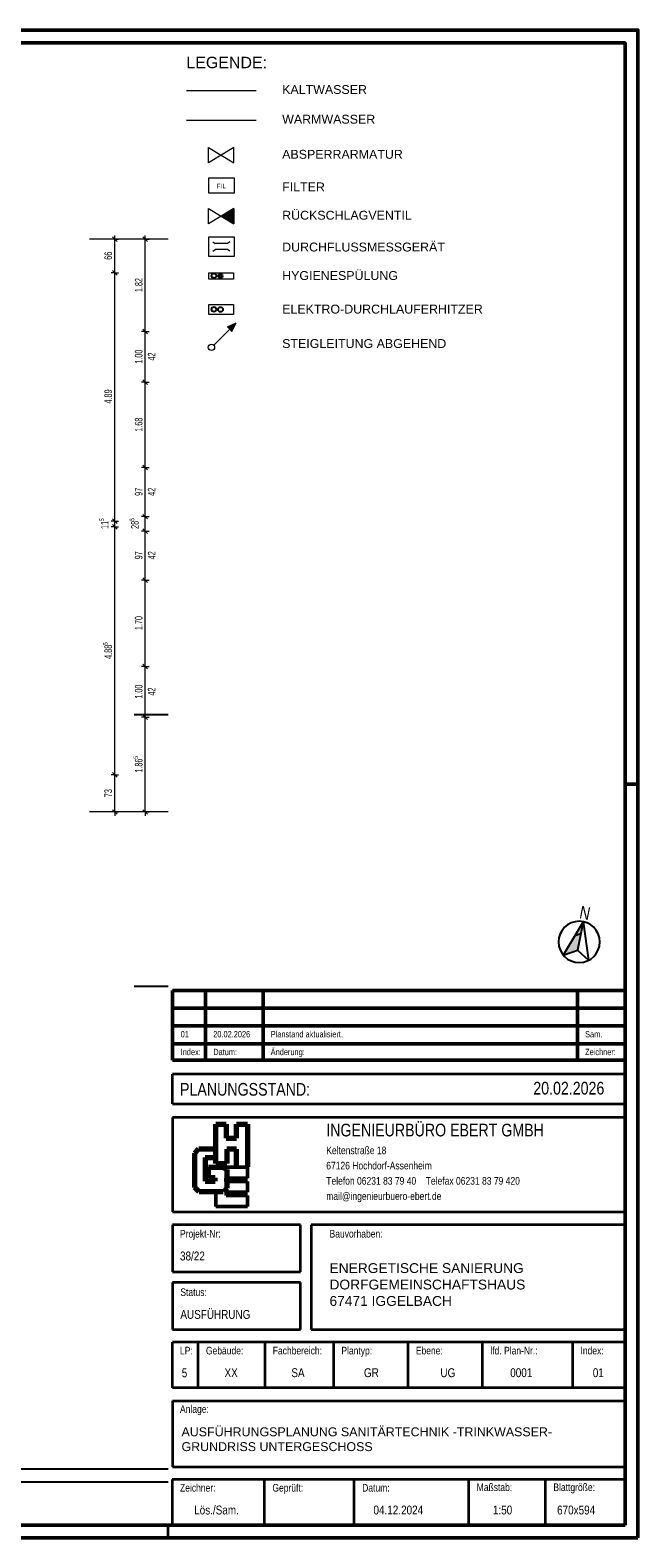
# Model space of a CAD drawing. Extents: x 69 to 739, y -141 to 453.
# Tile 48 of 48: x 499 to 739, y -141 to 453. Entities that reach past the tile are written whole.
import ezdxf
from ezdxf.lldxf.tags import DXFTag

# ---------------------------------------------------------------- set-up
doc = ezdxf.new("R2010")
doc.units = 0
doc.layers.get('0').update_dxf_attribs({"lineweight": 5})
for name, color, linetype, lineweight, true_color in [('400_Layout_Legende', 250, 'Continuous', 25, 0x333333), ('412_Kaltwasser', 7, 'Continuous', 25, 0x005e00), ('Rahmen', 7, 'Continuous', 35, 0x009900), ('S_Schmutzwasser', 7, 'Continuous', 35, 0x808040), ('X_Schraffur', 7, 'Continuous', 18, 0xc0c0c0)]:
    doc.layers.add(name, color=color, linetype=linetype, lineweight=lineweight, true_color=true_color)
for name, color, linetype, lineweight in [('5_UG-TEXT-MASS', 7, 'Continuous', 25), ('L_Index', 7, 'Continuous', 50), ('Legende', 7, 'Continuous', 18), ('Nordpfeil', 7, 'Continuous', 25), ('PLAN_5-101A Grundriss UG', 7, 'Continuous', 25), ('Plankopf', 7, 'Continuous', 35), ('Plannummer', 7, 'Continuous', 35)]:
    doc.layers.add(name, color=color, linetype=linetype, lineweight=lineweight)
doc.styles.add('Arial', font='arial.ttf')
doc.styles.get("Standard").update_dxf_attribs({"font": 'arial.ttf'})
tags = doc.linetypes.add('fein_strichliert', pattern=[4, 1, -2, 1]).pattern_tags.tags
tags[8:9] = [DXFTag(74, 4), DXFTag(75, 0), DXFTag(340, '0'), DXFTag(46, 0.0), DXFTag(50, 0.0), DXFTag(44, 0.0), DXFTag(45, 0.0)]
tags[6:7] = [DXFTag(74, 4), DXFTag(75, 0), DXFTag(340, '0'), DXFTag(46, 0.0), DXFTag(50, 0.0), DXFTag(44, 0.0), DXFTag(45, 0.0)]
tags[4:5] = [DXFTag(74, 4), DXFTag(75, 0), DXFTag(340, '0'), DXFTag(46, 0.0), DXFTag(50, 0.0), DXFTag(44, 0.0), DXFTag(45, 0.0)]
tags = doc.linetypes.add('STRICHPUNKT2_S5', pattern=[0.01, 0.008, -0.001, 0, -0.001]).pattern_tags.tags
tags[10:11] = [DXFTag(74, 4), DXFTag(75, 0), DXFTag(340, '0'), DXFTag(46, 1.0), DXFTag(50, 0.0), DXFTag(44, 0.0), DXFTag(45, 0.0)]
tags[8:9] = [DXFTag(74, 4), DXFTag(75, 0), DXFTag(340, '0'), DXFTag(46, 1.0), DXFTag(50, 0.0), DXFTag(44, 0.0), DXFTag(45, 0.0)]
tags[6:7] = [DXFTag(74, 4), DXFTag(75, 0), DXFTag(340, '0'), DXFTag(46, 1.0), DXFTag(50, 0.0), DXFTag(44, 0.0), DXFTag(45, 0.0)]
tags[4:5] = [DXFTag(74, 4), DXFTag(75, 0), DXFTag(340, '0'), DXFTag(46, 1.0), DXFTag(50, 0.0), DXFTag(44, 0.0), DXFTag(45, 0.0)]

# ---------------------------------------------------------------- blocks, each defined once
blk = doc.blocks.new('Absperrarmatur Durchgang-A06HSZP9NL', base_point=(569.75, 377))
at = {"color": 0, "lineweight": -2}
for p, q in [((569.75, 383), (579.75, 377)), ((579.75, 383), (569.75, 377)), ((569.75, 377), (569.75, 383)), ((579.75, 377), (579.75, 383))]:
    blk.add_line(p, q, dxfattribs=at)
blk = doc.blocks.new('Absperrarmatur Durchgang-A06HSZPBNL', base_point=(569.75, 401.01))
at = {"color": 0, "lineweight": -2}
for p, q in [((569.75, 407.01), (579.75, 401.01)), ((579.75, 407.01), (569.75, 401.01)), ((569.75, 401.01), (569.75, 407.01)), ((579.75, 401.01), (579.75, 407.01))]:
    blk.add_line(p, q, dxfattribs=at)
blk = doc.blocks.new('Schraffur-A06HSZPDNL', base_point=(574.75, 377))
at = {"color": 0, "linetype": 'ByBlock', "lineweight": -2, "ltscale": 0.18}
blk.add_solid([(579.75, 377), (574.75, 380), (579.75, 383)], dxfattribs=at)
blk = doc.blocks.new('Schraffur-A06HSZPFNL', base_point=(577.19, 334.58))
at = {"color": 0, "linetype": 'ByBlock', "lineweight": -2, "ltscale": 0.18}
blk.add_solid([(580.59, 337.98), (579, 334.58), (577.19, 336.39)], dxfattribs=at)
blk = doc.blocks.new('Schraffur-A06HSZPHNL', base_point=(709.52, 88.87))
at = {"color": 0, "linetype": 'ByBlock', "lineweight": -2, "ltscale": 0.25}
blk.add_solid([(715.11, 90.73), (709.52, 88.87), (717.42, 102.01)], dxfattribs=at)
blk = doc.blocks.new('Referenz-A06HSZPONL', base_point=(0, -118.62))
at = {"layer": '5_UG-TEXT-MASS', "color": 0, "lineweight": 13}
for p, q in [((553.9, 370.88), (522.84, 370.88)), ((532.84, 370.88), (531.34, 370.88)), ((533.74, 369.98), (531.94, 371.78)), ((532.84, 370.88), (532.84, 372.38)), ((532.84, 370.88), (534.34, 370.88)), ((532.84, 357.68), (532.84, 370.88)), ((544.84, 370.88), (543.34, 370.88)), ((545.74, 369.98), (543.94, 371.78)), ((544.84, 370.88), (544.84, 372.38)), ((544.84, 370.88), (546.34, 370.88)), ((544.84, 334.53), (544.84, 370.88)), ((532.84, 357.68), (531.34, 357.68)), ((533.74, 356.78), (531.94, 358.58)), ((532.84, 357.68), (534.34, 357.68)), ((532.84, 259.85), (532.84, 357.68)), ((544.84, 334.53), (543.34, 334.53)), ((545.74, 333.63), (543.94, 335.43)), ((544.84, 334.53), (546.34, 334.53)), ((544.84, 314.54), (544.84, 334.53)), ((545.74, 313.64), (543.94, 315.44)), ((544.84, 314.54), (543.34, 314.54)), ((544.84, 314.54), (546.34, 314.54)), ((544.84, 280.94), (544.84, 314.54)), ((544.84, 280.94), (543.34, 280.94)), ((545.74, 280.04), (543.94, 281.84)), ((544.84, 280.94), (546.34, 280.94)), ((544.84, 261.59), (544.84, 280.94)), ((544.84, 261.59), (543.34, 261.59)), ((545.74, 260.69), (543.94, 262.49)), ((544.84, 261.59), (546.34, 261.59)), ((544.84, 255.91), (544.84, 261.59)), ((532.84, 259.85), (531.34, 259.85)), ((532.84, 257.55), (531.34, 257.55)), ((533.74, 258.95), (531.94, 260.75)), ((533.74, 256.65), (531.94, 258.45)), ((532.84, 259.85), (534.34, 259.85)), ((532.84, 257.55), (532.84, 259.85)), ((532.84, 257.55), (534.34, 257.55)), ((532.84, 159.84), (532.84, 257.55)), ((544.84, 255.91), (543.34, 255.91)), ((545.74, 255.01), (543.94, 256.81)), ((544.84, 255.91), (546.34, 255.91)), ((544.84, 236.55), (544.84, 255.91)), ((544.84, 236.55), (543.34, 236.55)), ((545.74, 235.65), (543.94, 237.45)), ((544.84, 236.55), (546.34, 236.55)), ((544.84, 202.56), (544.84, 236.55)), ((544.84, 202.56), (543.34, 202.56)), ((545.74, 201.66), (543.94, 203.46)), ((544.84, 202.56), (546.34, 202.56)), ((544.84, 188.86), (544.84, 202.56)), ((544.84, 182.56), (544.84, 188.86)), ((544.84, 182.56), (543.34, 182.56)), ((545.74, 181.66), (543.94, 183.46)), ((544.84, 182.56), (546.34, 182.56)), ((544.84, 179.31), (544.84, 182.56)), ((544.84, 174.81), (544.84, 179.31)), ((544.84, 165.19), (544.84, 174.81)), ((533.74, 158.94), (531.94, 160.74)), ((544.84, 156.22), (544.84, 165.19)), ((532.84, 159.84), (531.34, 159.84)), ((532.84, 159.84), (534.34, 159.84)), ((532.84, 146.76), (532.84, 159.84)), ((544.84, 145.24), (544.84, 156.22)), ((553.9, 145.24), (522.84, 145.24)), ((532.84, 145.24), (531.34, 145.24)), ((533.74, 144.34), (531.94, 146.14)), ((532.84, 145.24), (532.84, 146.76)), ((532.84, 145.24), (534.34, 145.24)), ((532.84, 145.24), (532.84, 143.74)), ((544.84, 145.24), (543.34, 145.24)), ((545.74, 144.34), (543.94, 146.14)), ((544.84, 145.24), (546.34, 145.24)), ((544.84, 145.24), (544.84, 143.74))]:
    blk.add_line(p, q, dxfattribs=at)
at = {"layer": '5_UG-TEXT-MASS', "color": 0, "linetype": 'STRICHPUNKT2_S5', "lineweight": -2, "ltscale": 0.25}
for p, q in [((553.9, 183.44), (540.5, 183.44)), ((553.9, 76.42), (540.42, 76.42))]:
    blk.add_line(p, q, dxfattribs=at)
at = {"layer": 'PLAN_5-101A Grundriss UG', "color": 0, "lineweight": -2}
for p, q in [((88.9, -113.62), (553.9, -113.62)), ((88.9, -118.62), (553.9, -118.62))]:
    blk.add_line(p, q, dxfattribs=at)
at = {"layer": '5_UG-TEXT-MASS', "color": 0, "lineweight": -2, "attachment_point": 1, "rotation": 90}
for s, insert, char_height in [('{\\W0.66;\\fArial;66}', (528.74, 362.79), 3), ('{\\W0.65;\\fArial;1.82}', (540.74, 350.06), 3), ('{\\W0.65;\\fArial;1.00}', (540.74, 321.88), 3), ('{\\W0.66;\\fArial;42}', (545.85, 323.05), 3), ('{\\W0.66;\\fArial;4.89}', (528.74, 306.11), 3), ('{\\W0.65;\\fArial;1.68}', (540.74, 295.08), 3), ('{\\W0.66;\\fArial;97}', (540.74, 269.77), 3), ('{\\W0.66;\\fArial;42}', (545.85, 269.78), 3), ('{\\W0.65;\\fArial;5}', (526.76, 259.82), 1.8), ('{\\W0.6;\\fArial;11}', (527.34, 256.72), 3), ('{\\W0.65;\\fArial;5}', (538.71, 259.87), 1.8), ('{\\W0.66;\\fArial;28}', (539.24, 256.76), 3), ('{\\W0.66;\\fArial;97}', (540.74, 244.74), 3), ('{\\W0.66;\\fArial;42}', (545.85, 244.75), 3), ('{\\W0.65;\\fArial;1.70}', (540.74, 216.9), 3), ('{\\W0.65;\\fArial;5}', (528.21, 210.98), 1.8), ('{\\W0.66;\\fArial;4.88}', (528.74, 205.54), 3), ('{\\W0.65;\\fArial;1.00}', (540.74, 189.91), 3), ('{\\W0.66;\\fArial;42}', (545.85, 191.08), 3), ('{\\W0.65;\\fArial;5}', (540.21, 166.19), 1.8), ('{\\W0.65;\\fArial;1.86}', (540.74, 160.75), 3), ('{\\W0.66;\\fArial;73}', (528.74, 151.05), 3)]:
    blk.add_mtext(s, dxfattribs=dict(at, insert=insert, char_height=char_height))

msp = doc.modelspace()

# ---------------------------------------------------------------- linework, layer by layer
at = {"layer": '400_Layout_Legende', "color": 1, "ltscale": 0.25, "true_color": 0xff0000}
msp.add_circle((571.89, 343.26), 0.94, dxfattribs=at)
at = {"layer": '400_Layout_Legende', "color": 98, "ltscale": 0.25, "true_color": 0x005e00}
msp.add_circle((574.48, 343.2), 0.94, dxfattribs=at)
at = {"layer": '412_Kaltwasser', "ltscale": 0.25}
msp.add_circle((571.89, 356.49), 0.94, dxfattribs=at)
at = {"layer": 'L_Index', "linetype": 'Continuous', "lineweight": 50, "ltscale": 0.025}
for p, q in [((555.52, 74.93), (555.52, 47.43)), ((733.88, 74.93), (555.52, 74.93)), ((568.62, 74.93), (568.62, 47.43)), ((591.26, 74.93), (591.26, 47.43)), ((715.11, 74.93), (715.11, 47.43)), ((733.88, 67.93), (555.52, 67.93)), ((733.88, 60.93), (555.52, 60.93)), ((733.88, 53.93), (555.52, 53.93)), ((733.88, 47.43), (555.52, 47.43))]:
    msp.add_line(p, q, dxfattribs=at)
at = {"layer": 'Legende', "color": 98, "ltscale": 0.9, "true_color": 0x005e00}
for p, q in [((561.02, 429.53), (588.47, 429.53)), ((569.83, 389.08), (569.83, 395.08)), ((569.83, 395.08), (579.83, 395.08)), ((579.83, 395.08), (579.83, 389.08)), ((579.83, 389.08), (569.83, 389.08)), ((579.75, 383), (579.75, 377)), ((569.83, 371.89), (579.83, 371.89)), ((569.83, 364.08), (569.83, 371.89)), ((571.49, 369.83), (572.44, 369.15)), ((577.22, 369.15), (572.44, 369.15)), ((578.17, 369.83), (577.22, 369.15)), ((579.83, 371.89), (579.83, 364.08)), ((579.83, 364.08), (569.83, 364.08)), ((571.49, 366.13), (572.44, 366.82)), ((577.22, 366.82), (572.44, 366.82)), ((578.17, 366.13), (577.22, 366.82))]:
    msp.add_line(p, q, dxfattribs=at)
at = {"layer": 'Legende', "color": 1, "linetype": 'fein_strichliert', "ltscale": 0.36, "true_color": 0xff0000}
msp.add_line((561.02, 417.84), (588.47, 417.84), dxfattribs=at)
at = {"layer": 'Legende', "ltscale": 0.9}
for p, q in [((569.94, 355.16), (569.94, 357.7)), ((569.94, 357.7), (579.54, 357.7)), ((579.54, 357.7), (579.54, 355.16)), ((579.54, 355.16), (569.94, 355.16)), ((569.94, 341.29), (569.94, 345.13)), ((569.94, 345.13), (579.54, 345.13)), ((579.54, 345.13), (579.54, 341.29)), ((579.54, 341.29), (569.94, 341.29)), ((571.8, 329.18), (579.03, 336.41)), ((577.19, 336.39), (580.59, 337.98)), ((578.1, 335.49), (577.19, 336.39)), ((578.1, 335.49), (579, 334.58)), ((579, 334.58), (580.59, 337.98))]:
    msp.add_line(p, q, dxfattribs=at)
at = {"layer": 'Legende', "ltscale": 0.18}
msp.add_circle((570.92, 328.3), 1.25, dxfattribs=at)
at = {"layer": 'Nordpfeil', "ltscale": 0.25}
for p, q in [((717.42, 102.01), (709.52, 88.87)), ((717.42, 102.01), (715.11, 90.73)), ((717.42, 102.01), (719.52, 86.82)), ((714.13, 96.55), (716.47, 97.37)), ((709.52, 88.87), (715.1, 90.73)), ((715.1, 90.73), (719.52, 86.82))]:
    msp.add_line(p, q, dxfattribs=at)
at = {"layer": 'Nordpfeil', "color": 7, "ltscale": 0.25, "extrusion": (0, 0, -1)}
msp.add_circle((-715.79, 94.05, -42.75), 8.13, dxfattribs=at)
at = {"layer": 'Plankopf', "color": 7, "linetype": 'Continuous', "lineweight": 35, "ltscale": 0.35}
for p, q in [((555.52, 30.3), (555.52, 41.97)), ((733.9, 41.97), (555.52, 41.97)), ((555.52, 30.3), (733.9, 30.3)), ((733.9, 24.84), (555.52, 24.84)), ((555.52, 24.84), (555.52, -12.28)), ((555.52, -12.28), (733.9, -12.28)), ((606.04, -17.44), (555.52, -17.44)), ((555.52, -17.44), (555.52, -36)), ((606.04, -36), (606.04, -17.44)), ((733.9, -17.44), (610.17, -17.44)), ((610.17, -17.44), (610.17, -58.68)), ((555.52, -36), (606.04, -36)), ((606.04, -40.12), (555.52, -40.12)), ((555.52, -40.12), (555.52, -58.68)), ((606.04, -58.68), (606.04, -40.12)), ((555.52, -58.68), (606.04, -58.68)), ((610.17, -58.68), (733.9, -58.68)), ((555.52, -112.73), (733.9, -112.73))]:
    msp.add_line(p, q, dxfattribs=at)
at = {"layer": 'Plankopf', "color": 173, "linetype": 'Continuous', "lineweight": 70, "ltscale": 0.7, "true_color": 0x4e4eec}
for p, q in [((572.59, 6.78), (572.59, 22.23)), ((572.59, 22.23), (576.68, 22.23)), ((576.68, 22.23), (576.68, 16.66)), ((580.78, 16.66), (580.78, 22.23)), ((580.78, 22.23), (585.07, 22.23)), ((585.07, 22.23), (585.07, 5.37)), ((576.68, 16.66), (580.78, 16.66)), ((576.93, 12.36), (576.93, 6.78)), ((580.78, 12.36), (576.93, 12.36)), ((580.78, 5.37), (580.78, 12.36)), ((572.59, 6.78), (576.93, 6.78))]:
    msp.add_line(p, q, dxfattribs=at)
at = {"layer": 'Plankopf', "color": 13, "linetype": 'Continuous', "lineweight": 70, "ltscale": 0.7, "true_color": 0xec4e4e}
for p, q in [((564.31, 10.77), (565.99, 12.46)), ((565.99, 12.46), (572.59, 12.46)), ((564.31, -2.74), (564.31, 10.77)), ((568.5, 9.05), (568.5, -0.18)), ((568.5, 9.05), (572.59, 9.05)), ((569.73, 5.34), (575.25, 5.34)), ((569.73, 1.05), (569.73, 5.34)), ((572.39, 1.05), (569.73, 1.05)), ((572.39, -0.18), (572.39, 1.05)), ((575.25, 5.34), (577.01, 4.33)), ((577.01, 4.33), (577.01, -3.04)), ((577.01, -0.32), (577.01, 0.99)), ((566.05, -4.48), (564.31, -2.74)), ((575.58, -4.48), (566.05, -4.48)), ((568.5, -0.18), (572.39, -0.18)), ((577.01, -3.04), (575.62, -4.43))]:
    msp.add_line(p, q, dxfattribs=at)
at = {"layer": 'Plankopf', "color": 40, "linetype": 'Continuous', "lineweight": 50, "ltscale": 0.5, "true_color": 0xffd600}
for p, q in [((585.07, 5.35), (575.29, 5.35)), ((577.03, 0.99), (585.07, 0.99)), ((585.07, 0.99), (585.07, 5.35)), ((572.59, -10.21), (572.59, -4.5)), ((576.68, -4.62), (585.07, -4.62)), ((576.68, -5.93), (576.68, -4.62)), ((585.07, -5.93), (576.68, -5.93)), ((585.07, -0.32), (577.03, -0.32)), ((585.07, -0.32), (585.07, -4.62)), ((585.07, -10.23), (585.07, -5.93)), ((572.59, -10.21), (585.07, -10.21))]:
    msp.add_line(p, q, dxfattribs=at)
at = {"layer": 'Plankopf', "color": 7, "linetype": 'Continuous', "lineweight": 35, "ltscale": 0.0455}
for p, q in [((555.52, -81.7), (555.52, -63.69)), ((734.02, -63.69), (555.52, -63.69)), ((565.72, -81.7), (565.72, -63.69)), ((592.06, -81.7), (592.06, -63.69)), ((619.09, -81.7), (619.09, -63.69)), ((648.42, -81.7), (648.42, -63.69)), ((677.76, -81.7), (677.76, -63.69)), ((713.29, -81.7), (713.29, -63.69))]:
    msp.add_line(p, q, dxfattribs=at)
at = {"layer": 'Plankopf', "linetype": 'Continuous', "lineweight": 35, "ltscale": 0.035}
for p, q in [((734.02, -81.7), (555.52, -81.7)), ((733.9, -117.73), (555.4, -117.73))]:
    msp.add_line(p, q, dxfattribs=at)
at = {"layer": 'Plankopf', "linetype": 'Continuous', "lineweight": 35, "ltscale": 3.5}
for p, q in [((555.52, -86.71), (555.52, -112.73)), ((555.52, -86.71), (733.41, -86.71)), ((555.4, -117.73), (555.4, -135.75)), ((591.79, -135.75), (591.79, -117.73)), ((627.18, -135.75), (627.18, -117.73)), ((672.29, -135.75), (672.29, -117.73)), ((702.48, -135.75), (702.48, -117.73))]:
    msp.add_line(p, q, dxfattribs=at)
at = {"layer": 'Plankopf', "linetype": 'Continuous', "lineweight": 25, "ltscale": 0.025}
msp.add_line((733.9, -135.75), (555.4, -135.75), dxfattribs=at)
at = {"layer": 'Rahmen', "lineweight": 50, "ltscale": 0.5}
msp.add_line((738.9, 156.25), (733.9, 156.25), dxfattribs=at)
at = {"layer": 'Rahmen', "ltscale": 0.35}
msp.add_line((553.9, -140.75), (553.9, -135.75), dxfattribs=at)
at = {"layer": 'Rahmen', "lineweight": 50, "ltscale": 0.5}
for points in [[(738.9, -140.75), (738.9, 453.25), (68.9, 453.25), (68.9, -140.75), (388.9, -140.75), (638.9, -140.75), (738.9, -140.75)], [(733.9, -135.75), (733.9, 448.25), (88.9, 448.25), (88.9, -135.75), (383.9, -135.75), (633.9, -135.75), (733.9, -135.75)]]:
    msp.add_lwpolyline(points, close=True, dxfattribs=at)
at = {"layer": 'S_Schmutzwasser', "color": 54, "ltscale": 0.35, "true_color": 0xb2b200}
msp.add_circle((574.48, 356.42), 0.7, dxfattribs=at)

# ---------------------------------------------------------------- block references
at = {"color": 251, "lineweight": 25, "ltscale": 0.25, "true_color": 0x585858}
msp.add_blockref('Referenz-A06HSZPONL', (0, -118.62), dxfattribs=at)
at = {"layer": 'Legende', "color": 98, "ltscale": 0.18, "true_color": 0x005e00}
for name, p in [('Absperrarmatur Durchgang-A06HSZPBNL', (569.75, 401.01)), ('Absperrarmatur Durchgang-A06HSZP9NL', (569.75, 377))]:
    msp.add_blockref(name, p, dxfattribs=at)
at = {"layer": 'Legende', "ltscale": 0.18}
msp.add_blockref('Schraffur-A06HSZPFNL', (577.19, 334.58), dxfattribs=at)
at = {"layer": 'Nordpfeil', "ltscale": 0.25}
msp.add_blockref('Schraffur-A06HSZPHNL', (709.52, 88.87), dxfattribs=at)
at = {"layer": 'X_Schraffur', "color": 98, "ltscale": 0.18, "true_color": 0x005e00}
msp.add_blockref('Schraffur-A06HSZPDNL', (574.75, 377), dxfattribs=at)

# ---------------------------------------------------------------- texts
at = {"layer": 'L_Index', "linetype": 'Continuous', "lineweight": 25, "ltscale": 0.625, "style": 'Arial', "width": 0.8}
msp.add_text('N', height=5, rotation=348.4972, dxfattribs=at).set_placement((715.59, 103.41))
for s, p in [('01', (558.8, 56.43, 10.74)), ('20.02.2026', (571.62, 56.43, 10.74)), ('Planstand aktualisiert.', (594.26, 56.43, 10.74)), ('Sam.', (718.11, 56.43, 10.74)), ('Index:', (558.8, 49.43, 10.74)), ('Datum:', (571.62, 49.43, 10.74)), ('Änderung:', (594.26, 49.43, 10.74)), ('Zeichner:', (718.11, 49.43, 10.74))]:
    msp.add_text(s, height=2.5, dxfattribs=at).set_placement(p)
at = {"layer": 'Legende', "color": 7, "ltscale": 0.18}
for s, height, p in [('LEGENDE:', 4.5, (561.02, 438.27)), ('KALTWASSER', 3.5, (598.77, 428.11)), ('WARMWASSER', 3.5, (598.77, 416.42)), ('ABSPERRARMATUR ', 3.5, (598.77, 402.59)), ('FILTER', 3.5, (598.77, 389.74)), ('RÜCKSCHLAGVENTIL', 3.5, (598.77, 378.58)), ('DURCHFLUSSMESSGERÄT', 3.5, (598.77, 366.06)), ('HYGIENESPÜLUNG', 3.5, (598.77, 354.83)), ('ELEKTRO-DURCHLAUFERHITZER', 3.5, (598.77, 341.61)), ('STEIGLEITUNG ABGEHEND', 3.5, (598.77, 328.03))]:
    msp.add_text(s, height=height, dxfattribs=at).set_placement(p)
at = {"layer": 'Legende', "color": 98, "ltscale": 0.18, "true_color": 0x005e00}
msp.add_text('FIL', height=1.8, dxfattribs=at).set_placement((572.99, 390.97))
at = {"layer": 'Plankopf', "linetype": 'Continuous', "ltscale": 0.035, "style": 'Arial', "width": 0.8}
msp.add_text('PLANUNGSSTAND:', height=5.004, dxfattribs=at).set_placement((558.52, 33.46, 10.75))
at = {"layer": 'Plankopf', "linetype": 'Continuous', "lineweight": 50, "ltscale": 0.5, "style": 'Arial', "width": 0.8}
msp.add_text('INGENIEURBÜRO EBERT GMBH', height=5.004, dxfattribs=at).set_placement((616.14, 17.41, -5.59))
at = {"layer": 'Plankopf', "linetype": 'Continuous', "lineweight": 25, "ltscale": 0.25, "style": 'Arial', "width": 0.8}
for s, p in [('Keltenstraße 18', (616.14, 10.41, 10.75)), ('67126 Hochdorf-Assenheim', (616.14, 4.4, 10.75)), ('Telefon 06231 83 79 40    Telefax 06231 83 79 420 ', (616.14, -1.6, 10.75)), ('mail@ingenieurbuero-ebert.de', (616.14, -7.61, 10.75))]:
    msp.add_text(s, height=3.0024, dxfattribs=at).set_placement(p)
at = {"layer": 'Plankopf', "linetype": 'Continuous', "lineweight": 25, "ltscale": 2.5, "style": 'Arial', "width": 0.8}
for s, height, p in [('Projekt-Nr:', 3.0024, (558.52, -22.44, 10.75)), ('Bauvorhaben:', 3.0024, (617.44, -22.44, 10.75)), ('Anlage:', 3.002, (558.52, -91.5, 10.75)), ('Zeichner:', 3.002, (558.52, -122.52, 10.75)), ('Geprüft:', 3.002, (594.92, -122.52, 10.75)), ('Datum:', 3.002, (630.3, -122.52, 10.75)), ('Maßstab:', 3.002, (675.41, -122.31, 10.75)), ('Blattgröße:', 3.0024, (705.61, -122.31, 10.75))]:
    msp.add_text(s, height=height, dxfattribs=at).set_placement(p)
at = {"layer": 'Plankopf', "linetype": 'Continuous', "lineweight": 25, "ltscale": 3.125, "style": 'Arial', "width": 0.8}
for s, height, p in [('Status:', 3.002, (558.66, -45.46, 10.75)), ('Gebäude:', 3.002, (568.73, -68.48, 10.75)), ('Fachbereich:', 3.0024, (595.06, -68.48, 10.75)), ('Plantyp:', 3.002, (622.09, -68.48, 10.75)), ('Ebene:', 3.002, (651.43, -68.48, 10.75)), ('lfd. Plan-Nr.:', 3.0024, (680.77, -68.48, 10.75)), ('Index:', 3.002, (716.3, -68.48, 10.75)), ('LP:', 3.002, (558.52, -68.48, 10.75))]:
    msp.add_text(s, height=height, dxfattribs=at).set_placement(p)
at = {"layer": 'Plankopf', "ltscale": 0.35, "attachment_point": 1, "style": 'Arial'}
for s, insert, char_height, width in [('ENERGETISCHE SANIERUNG DORFGEMEINSCHAFTSHAUS \\P67471 IGGELBACH', (617.42, -32.53), 3.8831, 131.9047), ('\\pt38.779888;AUSFÜHRUNGSPLANUNG SANITÄRTECHNIK -TRINKWASSER-\\PGRUNDRISS UNTERGESCHOSS', (559.12, -97.22), 3.5028, 178.5805)]:
    msp.add_mtext(s, dxfattribs=dict(at, insert=insert, char_height=char_height, width=width))
at = {"layer": 'Plankopf', "ltscale": 0.35, "style": 'Arial', "width": 0.8}
for tag, p, height in [('20.02.2026', (697.72, 33.92), 5), ('38/22', (558.52, -31.45), 3.5), ('AUSFÜHRUNG', (558.66, -54.47), 3.5), ('Lös./Sam.', (564.1, -131.53), 3.5), ('04.12.2024', (634.74, -131.53), 3.5), ('1:50', (681.8, -131.53), 3.5), ('670x594', (707.08, -131.53), 3.5)]:
    msp.add_attdef(tag, p, '', height=height, dxfattribs=at)
at = {"layer": 'Plannummer', "linetype": 'Continuous', "ltscale": 4.375, "style": 'Arial', "width": 0.8}
for s, height, p in [('5', 3.5, (559.21, -77.49, 10.75)), ('XX', 3.503, (576.06, -77.43, 10.75)), ('SA', 3.503, (602.39, -77.43, 10.75)), ('GR', 3.503, (630.99, -77.43, 10.75)), ('UG', 3.503, (661.11, -77.43, 10.75)), ('0001', 3.503, (688.62, -77.43, 10.75)), ('01', 3.503, (721.15, -77.43, 10.75))]:
    msp.add_text(s, height=height, dxfattribs=at).set_placement(p)

doc.saveas('drawing.dxf')
